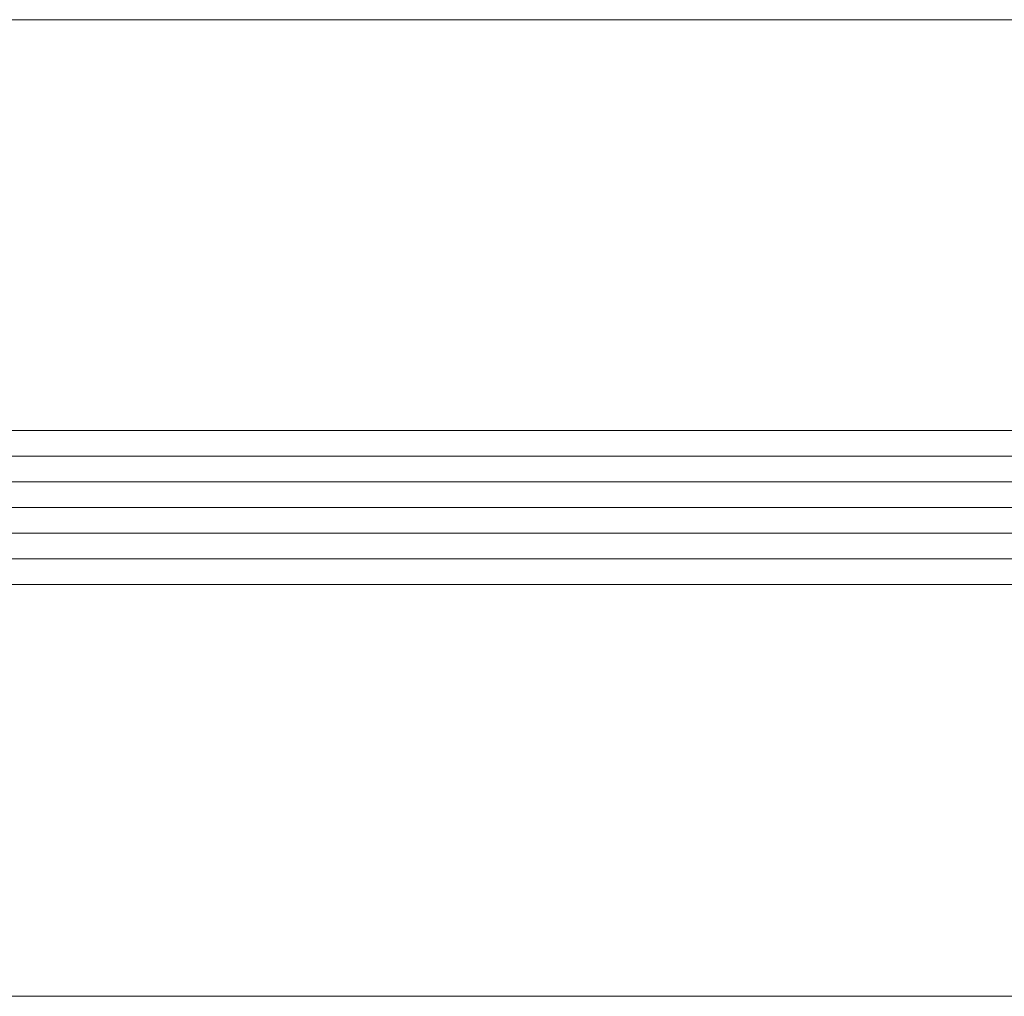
# Model space of a CAD drawing. Extents: x 1911006 to 2186114, y 709265 to 747216.
# Tile 44 of 256: x 1918510 to 1918549, y 735136 to 735174. Entities that reach past the tile are written whole.
import ezdxf

# ---------------------------------------------------------------- set-up
doc = ezdxf.new("R2010")
doc.units = 0
doc.header["$LTSCALE"] = 500
doc.header["$MEASUREMENT"] = 0
doc.linetypes.add('ACAD_ISO02W100', pattern=[15, 12, -3])
for name, color, linetype, lineweight in [('!_A_03_ČIARKOVANÁ', 41, 'ACAD_ISO02W100', 13), ('_MB_kreskowanie_szklo_0.09', 157, 'CONTINUOUS', 9), ('_MB_szklo_0.15', 142, 'CONTINUOUS', 15)]:
    doc.layers.add(name, color=color, linetype=linetype, lineweight=lineweight)

msp = doc.modelspace()

# ---------------------------------------------------------------- linework, layer by layer
at = {"layer": '!_A_03_ČIARKOVANÁ', "color": 7}
msp.add_lwpolyline([(1917346.454, 735136.387), (1933649.454, 735136.387)], dxfattribs=at)
at = {"layer": '_MB_kreskowanie_szklo_0.09', "color": 7}
for p, q in [((1918482.454, 735157.427), (1919410.454, 735157.427)), ((1918482.454, 735156.427), (1919410.454, 735156.427)), ((1918482.454, 735155.427), (1919410.454, 735155.427)), ((1918482.454, 735154.427), (1919410.454, 735154.427)), ((1918482.454, 735153.427), (1919410.454, 735153.427))]:
    msp.add_line(p, q, dxfattribs=at)
at = {"layer": '_MB_szklo_0.15', "color": 7}
for p, q in [((1919410.454, 735174.427), (1918482.454, 735174.427)), ((1918482.454, 735158.427), (1919410.454, 735158.427)), ((1919410.454, 735152.427), (1918482.454, 735152.427))]:
    msp.add_line(p, q, dxfattribs=at)

doc.saveas('drawing.dxf')
